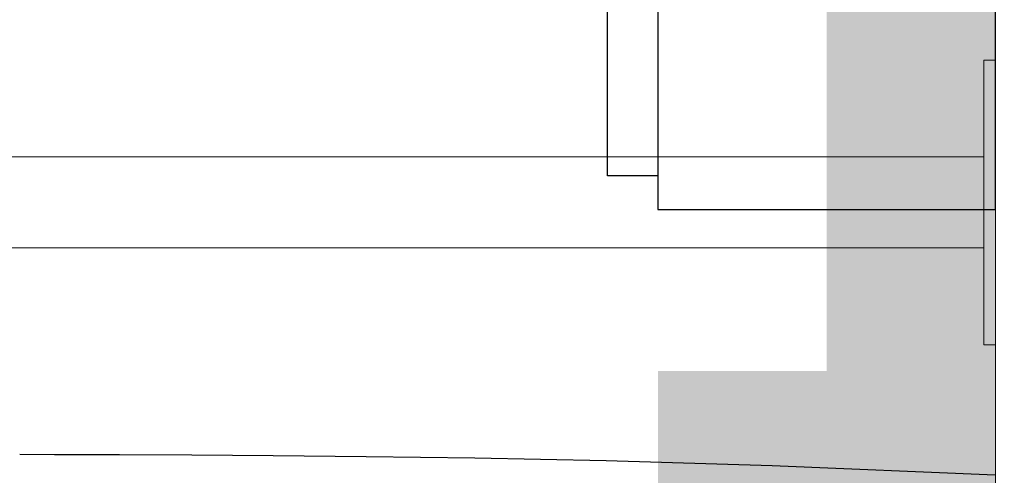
# Model space of a CAD drawing. Header units: millimetres. Extents: x -6792 to 22441, y -13430 to 4653.
# Tile 87 of 256: x -3713 to -3684, y -8073 to -8059. Entities that reach past the tile are written whole.
import ezdxf
from ezdxf import colors
from ezdxf.entities.mleader import LeaderData, LeaderLine
from ezdxf.math import Vec2, Vec3

# ---------------------------------------------------------------- set-up
doc = ezdxf.new("R2010")
doc.units = ezdxf.units.MM
for name, color, linetype, lineweight in [('_A_KOLORYSTYKA ŚCIAN', 40, 'Continuous', 5), ('_A_OPIS', 253, 'Continuous', 9), ('_A_ŚCIANY WEWNĘTRZNE', 7, 'Continuous', 13)]:
    doc.layers.add(name, color=color, linetype=linetype, lineweight=lineweight)
doc.layers.add('Wyposazenie Wew - Urzadzenia Sanitarne', color=6, linetype='Continuous')
doc.styles.get("Standard").update_dxf_attribs({"font": 'arial.ttf'})

# ---------------------------------------------------------------- blocks, each defined once
blk = doc.blocks.new('_Dot')
at = {"color": 0, "linetype": 'ByBlock', "lineweight": -2}
blk.add_line((-0.5, 0), (-1, 0), dxfattribs=at)
at = {"color": 0, "linetype": 'ByBlock', "const_width": 0.5}
blk.add_lwpolyline([(-0.25, 0, 1), (0.25, 0, 1)], format="xyb", close=True, dxfattribs=at)
blk = doc.blocks.new('Poręcz NPS_Prosta')
at = {"linetype": 'Continuous', "lineweight": 20}
for p, q in [((4.225, 0), (-4.225, 0)), ((-4.225, -0.338), (-4.225, 0)), ((4.225, -0.338), (4.225, 0)), ((4.225, -0.338), (-4.225, -0.338)), ((-1.352, -0.338), (-1.352, -53.665)), ((1.352, -0.338), (1.352, -53.665))]:
    blk.add_line(p, q, dxfattribs=at)
blk = doc.blocks.new('MERIDA TOP-TOP')
blk.add_lwpolyline([(-5.2, 0), (-5.2, -10), (5.2, -10), (5.2, 0), (-5.2, 0)])
blk.add_lwpolyline([(-4.2, -10), (4.2, -10), (4.2, -11.5), (-4.2, -11.5)], close=True)
blk = doc.blocks.new('Umywalka KOŁO_bez barier')
at = {"linetype": 'Continuous'}
blk.add_lwpolyline([(-26.9, -0.004), (-27.185, -6.611), (-27.328, -11.534), (-27.405, -15.428), (-27.45, -18.653), (-27.478, -21.409), (-27.495, -23.818), (-27.507, -25.961), (-27.513, -27.892), (-27.514, -28.919)], dxfattribs=at)

msp = doc.modelspace()

# ---------------------------------------------------------------- linework, layer by layer
at = {"layer": '_A_KOLORYSTYKA ŚCIAN', "color": 43, "true_color": 0xcdaf74, "const_width": 5}
msp.add_lwpolyline([(-3887.734, -7942.97), (-3686.734, -7942.97), (-3686.734, -8167.97), (-3887.734, -8167.97)], close=True, dxfattribs=at)
at = {"layer": '_A_KOLORYSTYKA ŚCIAN', "color": 5, "true_color": 0x0000f5, "const_width": 5}
msp.add_lwpolyline([(-3691.734, -8069.7), (-3691.734, -8129.7)], dxfattribs=at)
at = {"layer": '_A_ŚCIANY WEWNĘTRZNE', "ltscale": 20}
msp.add_lwpolyline([(-3684.234, -7940.47), (-3684.234, -8170.47)], dxfattribs=at)

# ---------------------------------------------------------------- block references
at = {"layer": 'Wyposazenie Wew - Urzadzenia Sanitarne', "rotation": 270}
for name, p in [('MERIDA TOP-TOP', (-3684.234, -8059.708)), ('Umywalka KOŁO_bez barier', (-3684.234, -8099.7))]:
    msp.add_blockref(name, p, dxfattribs=at)
at = {"layer": 'Wyposazenie Wew - Urzadzenia Sanitarne', "xscale": -1, "rotation": 269.9999999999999}
msp.add_blockref('Poręcz NPS_Prosta', (-3684.234, -8064.7), dxfattribs=at)

# ---------------------------------------------------------------- leaders
at = {"layer": '_A_OPIS', "linetype": 'ByBlock'}
ml = msp.add_multileader_mtext('Standard', dxfattribs=at)
ml.set_content('COKOLIKI PRZYŚCIENNE O WYS. OK. 7-8 CM\\PZ PŁYTEK FORMATU 60X120CM CIĘTYCH\\PWZDŁUŻ NA 7-8 NP. OPTIMUM GRAND\\PCOLOURS GRAPHITE MAT FUGA 2 MM\\PO KOLORZE ZBLIŻONYM DO\\PPŁYTKI (GRAFIT)', color=256)
ml.set_leader_properties(color=256, linetype='ByLayer', lineweight=-1)
ml.set_arrow_properties(name='DOT')
ml.build(insert=Vec2(0, 0))
ml.multileader.update_dxf_attribs({"text_left_attachment_type": 6, "text_right_attachment_type": 5, "dogleg_length": 3, "arrow_head_size": 6})
ctx = ml.context
ctx.base_point, ctx.char_height, ctx.arrow_head_size, ctx.plane_origin, ctx.plane_x_axis, ctx.plane_y_axis = Vec3(-3480.999, -8148.037), 5, 6, Vec3(-4028.368, -7988.964), Vec3(0.00063, 1), Vec3(-1, 0.00063)
ctx.left_attachment, ctx.right_attachment = 6, 5
notes = []
notes.append((ctx, [(0, (1, 1, 0), (-3535.282, -7989.272), (-0.00063, -1), 5.014, [(0, [(-3444.609, -7989.332)], 0, [])])]))
ctx.mtext.insert, ctx.mtext.text_direction, ctx.mtext.rotation, ctx.mtext.line_spacing_factor, ctx.mtext.flow_direction = Vec3(-3474.433, -7996.324), Vec3(-0.00063, -1), 4.711759, 1.2, 5
for ctx, leaders in notes:
    for number, flags, end, landing, length, lines in leaders:
        leader = LeaderData()
        leader.index, (leader.has_last_leader_line, leader.has_dogleg_vector, leader.attachment_direction) = number, flags
        leader.last_leader_point, leader.dogleg_vector, leader.dogleg_length = Vec3(end), Vec3(landing), length
        for number, points, colour, breaks in lines:
            line = LeaderLine()
            line.index, line.vertices, line.color, line.breaks = number, Vec3.list(points), colors.encode_raw_color(colour), breaks
            leader.lines.append(line)
        ctx.leaders.append(leader)

doc.saveas('drawing.dxf')
